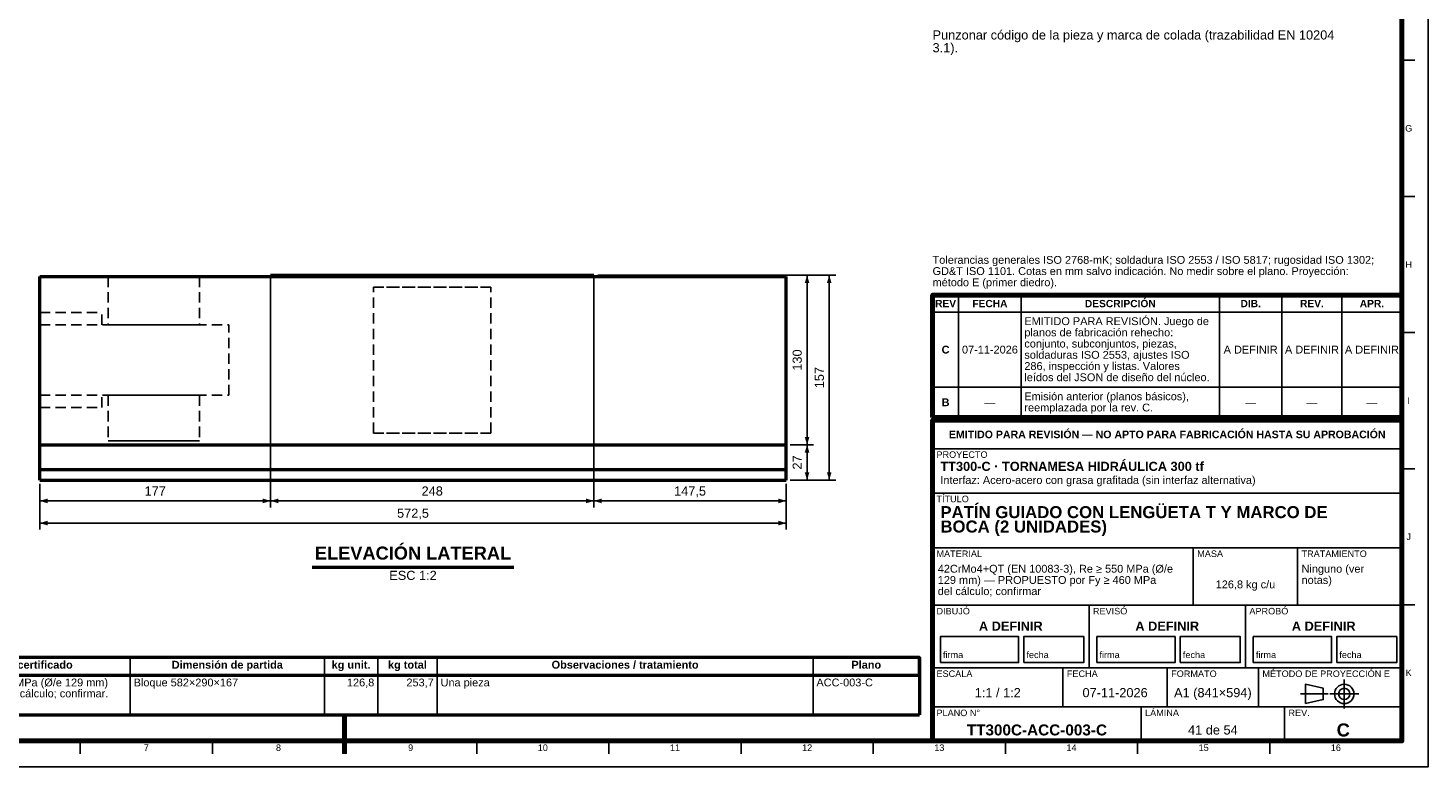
# Model space of a CAD drawing. Header units: millimetres. Extents: x 0 to 841, y 0 to 594.
# Tile 2 of 3: x 304 to 841, y 0 to 283. Entities that reach past the tile are written whole.
import ezdxf
from ezdxf.enums import TextEntityAlignment as Align

# ---------------------------------------------------------------- set-up
doc = ezdxf.new("R2010")
doc.units = ezdxf.units.MM
doc.linetypes.add('EJE', pattern=[31, 20, -4, 3, -4])
doc.linetypes.add('OCULTO', pattern=[6, 4, -2])
for name, color, linetype, lineweight in [('COTA', 7, 'CONTINUOUS', 25), ('EJE', 7, 'EJE', 25), ('FINA', 7, 'CONTINUOUS', 25), ('MARCO', 7, 'CONTINUOUS', 70), ('OCU', 7, 'OCULTO', 25), ('TXT', 7, 'CONTINUOUS', 25), ('VIS', 7, 'CONTINUOUS', 50)]:
    doc.layers.add(name, color=color, linetype=linetype, lineweight=lineweight)
doc.styles.add('STD', font='LiberationSans-Regular.ttf')
doc.styles.add('STDB', font='LiberationSans-Bold.ttf')

msp = doc.modelspace()

# ---------------------------------------------------------------- linework, layer by layer
at = {"layer": 'COTA'}
for p, q in [((522.62, 188.5), (605.38, 188.5)), ((522.62, 188.5), (613.88, 188.5)), ((602.88, 123.5), (602.88, 188.5)), ((611.38, 110), (611.38, 188.5)), ((397.12, 186.5), (397.12, 99.5)), ((397.12, 186.5), (397.12, 99.5)), ((521.12, 186.5), (521.12, 99.5)), ((521.12, 186.5), (521.12, 99.5)), ((596.38, 123.5), (605.38, 123.5)), ((596.38, 123.5), (605.38, 123.5)), ((602.88, 110), (602.88, 123.5)), ((308.62, 108.5), (308.62, 99.5)), ((308.62, 108.5), (308.62, 91)), ((594.88, 108.5), (594.88, 99.5)), ((594.88, 108.5), (594.88, 91)), ((596.38, 110), (605.38, 110)), ((596.38, 110), (613.88, 110)), ((308.62, 102), (397.12, 102)), ((397.12, 102), (521.12, 102)), ((521.12, 102), (594.88, 102)), ((308.62, 93.5), (594.88, 93.5))]:
    msp.add_line(p, q, dxfattribs=at)
for points in [[(602.88, 188.5), (601.98, 185.5), (603.77, 185.5)], [(611.38, 188.5), (610.48, 185.5), (612.27, 185.5)], [(602.88, 123.5), (603.77, 126.5), (601.98, 126.5)], [(602.88, 123.5), (601.98, 120.5), (603.77, 120.5)], [(602.88, 110), (603.77, 113), (601.98, 113)], [(611.38, 110), (612.27, 113), (610.48, 113)], [(308.62, 102), (311.62, 101.1), (311.62, 102.9)], [(397.12, 102), (394.12, 102.9), (394.12, 101.1)], [(397.12, 102), (400.12, 101.1), (400.12, 102.9)], [(521.12, 102), (518.12, 102.9), (518.12, 101.1)], [(521.12, 102), (524.12, 101.1), (524.12, 102.9)], [(594.88, 102), (591.88, 102.9), (591.88, 101.1)], [(308.62, 93.5), (311.62, 92.6), (311.62, 94.4)], [(594.88, 93.5), (591.88, 94.4), (591.88, 92.6)]]:
    msp.add_solid(points, dxfattribs=at)
at = {"layer": 'EJE'}
for p, q in [((808.88, 22.42), (808.88, 33.58)), ((792.14, 28), (802.68, 28)), ((803.3, 28), (814.46, 28))]:
    msp.add_line(p, q, dxfattribs=at)
at = {"layer": 'FINA'}
for p, q in [((831, 270.91), (836, 270.91)), ((831, 218.73), (836, 218.73)), ((661, 134), (661, 180.9)), ((685, 134), (685, 180.9)), ((761, 134), (761, 180.9)), ((785, 134), (785, 180.9)), ((808, 134), (808, 180.9)), ((651, 174.4), (831, 174.4)), ((831, 166.55), (836, 166.55)), ((651, 145.6), (831, 145.6)), ((651, 134), (831, 134)), ((651, 133), (831, 133)), ((651, 122), (831, 122)), ((831, 114.36), (836, 114.36)), ((651, 105), (831, 105)), ((651, 84), (831, 84)), ((751, 62), (751, 84)), ((791, 62), (791, 84)), ((651, 62), (831, 62)), ((711, 38), (711, 62)), ((771, 38), (771, 62)), ((831, 62.18), (836, 62.18)), ((343.31, 42), (343.31, 20)), ((417.78, 42), (417.78, 20)), ((438.2, 42), (438.2, 20)), ((461.02, 42), (461.02, 20)), ((605.16, 42), (605.16, 20)), ((651, 38), (831, 38)), ((701, 23), (701, 38)), ((741, 23), (741, 38)), ((776, 23), (776, 38)), ((25, 35.2), (646, 35.2)), ((651, 23), (831, 23)), ((731, 10), (731, 23)), ((786, 10), (786, 23)), ((324.12, 10), (324.12, 5)), ((374.81, 10), (374.81, 5)), ((425.5, 10), (425.5, 5)), ((476.19, 10), (476.19, 5)), ((526.88, 10), (526.88, 5)), ((577.56, 10), (577.56, 5)), ((628.25, 10), (628.25, 5)), ((678.94, 10), (678.94, 5)), ((729.62, 10), (729.62, 5)), ((780.31, 10), (780.31, 5))]:
    msp.add_line(p, q, dxfattribs=at)
for points in [[(0, 0), (841, 0), (841, 594), (0, 594)], [(654, 40), (684, 40), (684, 50), (654, 50)], [(686, 40), (709, 40), (709, 50), (686, 50)], [(714, 40), (744, 40), (744, 50), (714, 50)], [(746, 40), (769, 40), (769, 50), (746, 50)], [(774, 40), (804, 40), (804, 50), (774, 50)], [(806, 40), (829, 40), (829, 50), (806, 50)], [(794, 24.28), (800.82, 25.83), (800.82, 30.17), (794, 31.72)]]:
    msp.add_lwpolyline(points, close=True, dxfattribs=at)
for radius in [3.72, 2.17]:
    msp.add_circle((808.88, 28), radius, dxfattribs=at)
at = {"layer": 'MARCO'}
msp.add_line((425.5, 5), (425.5, 20), dxfattribs=at)
for points in [[(20, 10), (831, 10), (831, 584), (20, 584)], [(651, 134), (831, 134), (831, 180.9), (651, 180.9)], [(651, 10), (831, 10), (831, 133), (651, 133)]]:
    msp.add_lwpolyline(points, close=True, dxfattribs=at)
at = {"layer": 'OCU'}
for points in [[(308.62, 123.5), (308.62, 188)], [(308.62, 188), (397.12, 188)], [(352.38, 188), (352.07, 188), (351.77, 188), (351.47, 188), (351.17, 188), (350.87, 188), (350.56, 188), (350.26, 188), (349.96, 188), (349.66, 188), (349.36, 188), (349.06, 188), (348.75, 188), (348.45, 188), (348.15, 188), (347.85, 188), (347.55, 188), (347.25, 188), (346.94, 188), (346.64, 188), (346.34, 188), (346.04, 188), (345.74, 188), (345.44, 188), (345.13, 188), (344.83, 188), (344.53, 188), (344.23, 188), (343.93, 188), (343.62, 188), (343.32, 188), (343.02, 188), (342.72, 188), (342.42, 188), (342.12, 188), (341.81, 188), (341.51, 188), (341.21, 188), (340.91, 188), (340.61, 188), (340.31, 188), (340, 188), (339.7, 188), (339.4, 188), (339.1, 188), (338.8, 188), (338.5, 188), (338.19, 188), (337.89, 188), (337.59, 188), (337.29, 188), (336.99, 188), (336.69, 188), (336.38, 188), (336.08, 188), (335.78, 188), (335.48, 188), (335.18, 188), (334.88, 188)], [(334.88, 188), (335.18, 188), (335.48, 188), (335.78, 188), (336.08, 188), (336.38, 188), (336.69, 188), (336.99, 188), (337.29, 188), (337.59, 188), (337.89, 188), (338.19, 188), (338.5, 188), (338.8, 188), (339.1, 188), (339.4, 188), (339.7, 188), (340, 188), (340.31, 188), (340.61, 188), (340.91, 188), (341.21, 188), (341.51, 188), (341.81, 188), (342.12, 188), (342.42, 188), (342.72, 188), (343.02, 188), (343.32, 188), (343.62, 188), (343.93, 188), (344.23, 188), (344.53, 188), (344.83, 188), (345.13, 188), (345.44, 188), (345.74, 188), (346.04, 188), (346.34, 188), (346.64, 188), (346.94, 188), (347.25, 188), (347.55, 188), (347.85, 188), (348.15, 188), (348.45, 188), (348.75, 188), (349.06, 188), (349.36, 188), (349.66, 188), (349.96, 188), (350.26, 188), (350.56, 188), (350.87, 188), (351.17, 188), (351.47, 188), (351.77, 188), (352.07, 188), (352.38, 188), (352.68, 188), (352.98, 188), (353.28, 188), (353.58, 188), (353.88, 188), (354.19, 188), (354.49, 188), (354.79, 188), (355.09, 188), (355.39, 188), (355.69, 188), (356, 188), (356.3, 188), (356.6, 188), (356.9, 188), (357.2, 188), (357.5, 188), (357.81, 188), (358.11, 188), (358.41, 188), (358.71, 188), (359.01, 188), (359.31, 188), (359.62, 188), (359.92, 188), (360.22, 188), (360.52, 188), (360.82, 188), (361.12, 188), (361.43, 188), (361.73, 188), (362.03, 188), (362.33, 188), (362.63, 188), (362.94, 188), (363.24, 188), (363.54, 188), (363.84, 188), (364.14, 188), (364.44, 188), (364.75, 188), (365.05, 188), (365.35, 188), (365.65, 188), (365.95, 188), (366.25, 188), (366.56, 188), (366.86, 188), (367.16, 188), (367.46, 188), (367.76, 188), (368.06, 188), (368.37, 188), (368.67, 188), (368.97, 188), (369.27, 188), (369.57, 188), (369.88, 188)], [(334.88, 188), (334.88, 169.5)], [(369.88, 188), (369.57, 188), (369.27, 188), (368.97, 188), (368.67, 188), (368.37, 188), (368.06, 188), (367.76, 188), (367.46, 188), (367.16, 188), (366.86, 188), (366.56, 188), (366.25, 188), (365.95, 188), (365.65, 188), (365.35, 188), (365.05, 188), (364.75, 188), (364.44, 188), (364.14, 188), (363.84, 188), (363.54, 188), (363.24, 188), (362.94, 188), (362.63, 188), (362.33, 188), (362.03, 188), (361.73, 188), (361.43, 188), (361.12, 188), (360.82, 188), (360.52, 188), (360.22, 188), (359.92, 188), (359.62, 188), (359.31, 188), (359.01, 188), (358.71, 188), (358.41, 188), (358.11, 188), (357.81, 188), (357.5, 188), (357.2, 188), (356.9, 188), (356.6, 188), (356.3, 188), (356, 188), (355.69, 188), (355.39, 188), (355.09, 188), (354.79, 188), (354.49, 188), (354.19, 188), (353.88, 188), (353.58, 188), (353.28, 188), (352.98, 188), (352.68, 188), (352.38, 188)], [(369.88, 188), (369.88, 169.5)], [(397.12, 123.5), (397.12, 188.5)], [(397.12, 188.5), (521.12, 188.5)], [(397.12, 123.5), (397.12, 188)], [(397.12, 188), (521.12, 188)], [(521.12, 123.5), (521.12, 188.5)], [(521.12, 188), (594.88, 188)], [(521.12, 123.5), (521.12, 188)], [(594.88, 123.5), (594.88, 188)], [(481.62, 184), (436.62, 184)], [(436.62, 128), (436.62, 184)], [(436.62, 184), (481.62, 184)], [(436.62, 128), (436.62, 184)], [(481.62, 128), (481.62, 184)], [(481.62, 128), (481.62, 184)], [(308.62, 174.25), (308.62, 169.5)], [(308.62, 174.25), (308.62, 169.5)], [(308.62, 174.25), (332.38, 174.25)], [(308.62, 174.25), (332.38, 174.25)], [(332.38, 169.5), (332.38, 174.25)], [(332.38, 169.5), (332.38, 174.25)], [(308.62, 169.5), (308.62, 142.5)], [(308.62, 169.5), (308.62, 142.5)], [(308.62, 169.5), (381.12, 169.5)], [(308.62, 169.5), (381.12, 169.5)], [(308.62, 169.5), (332.38, 169.5)], [(308.62, 169.5), (332.38, 169.5)], [(352.38, 169.5), (352.07, 169.5), (351.77, 169.5), (351.47, 169.5), (351.17, 169.5), (350.87, 169.5), (350.56, 169.5), (350.26, 169.5), (349.96, 169.5), (349.66, 169.5), (349.36, 169.5), (349.06, 169.5), (348.75, 169.5), (348.45, 169.5), (348.15, 169.5), (347.85, 169.5), (347.55, 169.5), (347.25, 169.5), (346.94, 169.5), (346.64, 169.5), (346.34, 169.5), (346.04, 169.5), (345.74, 169.5), (345.44, 169.5), (345.13, 169.5), (344.83, 169.5), (344.53, 169.5), (344.23, 169.5), (343.93, 169.5), (343.62, 169.5), (343.32, 169.5), (343.02, 169.5), (342.72, 169.5), (342.42, 169.5), (342.12, 169.5), (341.81, 169.5), (341.51, 169.5), (341.21, 169.5), (340.91, 169.5), (340.61, 169.5), (340.31, 169.5), (340, 169.5), (339.7, 169.5), (339.4, 169.5), (339.1, 169.5), (338.8, 169.5), (338.5, 169.5), (338.19, 169.5), (337.89, 169.5), (337.59, 169.5), (337.29, 169.5), (336.99, 169.5), (336.69, 169.5), (336.38, 169.5), (336.08, 169.5), (335.78, 169.5), (335.48, 169.5), (335.18, 169.5), (334.88, 169.5)], [(334.88, 169.5), (335.18, 169.5), (335.48, 169.5), (335.78, 169.5), (336.08, 169.5), (336.38, 169.5), (336.69, 169.5), (336.99, 169.5), (337.29, 169.5), (337.59, 169.5), (337.89, 169.5), (338.19, 169.5), (338.5, 169.5), (338.8, 169.5), (339.1, 169.5), (339.4, 169.5), (339.7, 169.5), (340, 169.5), (340.31, 169.5), (340.61, 169.5), (340.91, 169.5), (341.21, 169.5), (341.51, 169.5), (341.81, 169.5), (342.12, 169.5), (342.42, 169.5), (342.72, 169.5), (343.02, 169.5), (343.32, 169.5), (343.62, 169.5), (343.93, 169.5), (344.23, 169.5), (344.53, 169.5), (344.83, 169.5), (345.13, 169.5), (345.44, 169.5), (345.74, 169.5), (346.04, 169.5), (346.34, 169.5), (346.64, 169.5), (346.94, 169.5), (347.25, 169.5), (347.55, 169.5), (347.85, 169.5), (348.15, 169.5), (348.45, 169.5), (348.75, 169.5), (349.06, 169.5), (349.36, 169.5), (349.66, 169.5), (349.96, 169.5), (350.26, 169.5), (350.56, 169.5), (350.87, 169.5), (351.17, 169.5), (351.47, 169.5), (351.77, 169.5), (352.07, 169.5), (352.38, 169.5), (352.68, 169.5), (352.98, 169.5), (353.28, 169.5), (353.58, 169.5), (353.88, 169.5), (354.19, 169.5), (354.49, 169.5), (354.79, 169.5), (355.09, 169.5), (355.39, 169.5), (355.69, 169.5), (356, 169.5), (356.3, 169.5), (356.6, 169.5), (356.9, 169.5), (357.2, 169.5), (357.5, 169.5), (357.81, 169.5), (358.11, 169.5), (358.41, 169.5), (358.71, 169.5), (359.01, 169.5), (359.31, 169.5), (359.62, 169.5), (359.92, 169.5), (360.22, 169.5), (360.52, 169.5), (360.82, 169.5), (361.12, 169.5), (361.43, 169.5), (361.73, 169.5), (362.03, 169.5), (362.33, 169.5), (362.63, 169.5), (362.94, 169.5), (363.24, 169.5), (363.54, 169.5), (363.84, 169.5), (364.14, 169.5), (364.44, 169.5), (364.75, 169.5), (365.05, 169.5), (365.35, 169.5), (365.65, 169.5), (365.95, 169.5), (366.25, 169.5), (366.56, 169.5), (366.86, 169.5), (367.16, 169.5), (367.46, 169.5), (367.76, 169.5), (368.06, 169.5), (368.37, 169.5), (368.67, 169.5), (368.97, 169.5), (369.27, 169.5), (369.57, 169.5), (369.88, 169.5)], [(369.88, 169.5), (369.57, 169.5), (369.27, 169.5), (368.97, 169.5), (368.67, 169.5), (368.37, 169.5), (368.06, 169.5), (367.76, 169.5), (367.46, 169.5), (367.16, 169.5), (366.86, 169.5), (366.56, 169.5), (366.25, 169.5), (365.95, 169.5), (365.65, 169.5), (365.35, 169.5), (365.05, 169.5), (364.75, 169.5), (364.44, 169.5), (364.14, 169.5), (363.84, 169.5), (363.54, 169.5), (363.24, 169.5), (362.94, 169.5), (362.63, 169.5), (362.33, 169.5), (362.03, 169.5), (361.73, 169.5), (361.43, 169.5), (361.12, 169.5), (360.82, 169.5), (360.52, 169.5), (360.22, 169.5), (359.92, 169.5), (359.62, 169.5), (359.31, 169.5), (359.01, 169.5), (358.71, 169.5), (358.41, 169.5), (358.11, 169.5), (357.81, 169.5), (357.5, 169.5), (357.2, 169.5), (356.9, 169.5), (356.6, 169.5), (356.3, 169.5), (356, 169.5), (355.69, 169.5), (355.39, 169.5), (355.09, 169.5), (354.79, 169.5), (354.49, 169.5), (354.19, 169.5), (353.88, 169.5), (353.58, 169.5), (353.28, 169.5), (352.98, 169.5), (352.68, 169.5), (352.38, 169.5)], [(381.12, 142.5), (381.12, 169.5)], [(381.12, 142.5), (381.12, 169.5)], [(308.62, 142.5), (308.62, 137.75)], [(308.62, 142.5), (308.62, 137.75)], [(308.62, 142.5), (381.12, 142.5)], [(308.62, 142.5), (381.12, 142.5)], [(308.62, 142.5), (332.38, 142.5)], [(308.62, 142.5), (332.38, 142.5)], [(332.38, 137.75), (332.38, 142.5)], [(332.38, 137.75), (332.38, 142.5)], [(352.38, 142.5), (352.07, 142.5), (351.77, 142.5), (351.47, 142.5), (351.17, 142.5), (350.87, 142.5), (350.56, 142.5), (350.26, 142.5), (349.96, 142.5), (349.66, 142.5), (349.36, 142.5), (349.06, 142.5), (348.75, 142.5), (348.45, 142.5), (348.15, 142.5), (347.85, 142.5), (347.55, 142.5), (347.25, 142.5), (346.94, 142.5), (346.64, 142.5), (346.34, 142.5), (346.04, 142.5), (345.74, 142.5), (345.44, 142.5), (345.13, 142.5), (344.83, 142.5), (344.53, 142.5), (344.23, 142.5), (343.93, 142.5), (343.62, 142.5), (343.32, 142.5), (343.02, 142.5), (342.72, 142.5), (342.42, 142.5), (342.12, 142.5), (341.81, 142.5), (341.51, 142.5), (341.21, 142.5), (340.91, 142.5), (340.61, 142.5), (340.31, 142.5), (340, 142.5), (339.7, 142.5), (339.4, 142.5), (339.1, 142.5), (338.8, 142.5), (338.5, 142.5), (338.19, 142.5), (337.89, 142.5), (337.59, 142.5), (337.29, 142.5), (336.99, 142.5), (336.69, 142.5), (336.38, 142.5), (336.08, 142.5), (335.78, 142.5), (335.48, 142.5), (335.18, 142.5), (334.88, 142.5)], [(334.88, 142.5), (335.18, 142.5), (335.48, 142.5), (335.78, 142.5), (336.08, 142.5), (336.38, 142.5), (336.69, 142.5), (336.99, 142.5), (337.29, 142.5), (337.59, 142.5), (337.89, 142.5), (338.19, 142.5), (338.5, 142.5), (338.8, 142.5), (339.1, 142.5), (339.4, 142.5), (339.7, 142.5), (340, 142.5), (340.31, 142.5), (340.61, 142.5), (340.91, 142.5), (341.21, 142.5), (341.51, 142.5), (341.81, 142.5), (342.12, 142.5), (342.42, 142.5), (342.72, 142.5), (343.02, 142.5), (343.32, 142.5), (343.62, 142.5), (343.93, 142.5), (344.23, 142.5), (344.53, 142.5), (344.83, 142.5), (345.13, 142.5), (345.44, 142.5), (345.74, 142.5), (346.04, 142.5), (346.34, 142.5), (346.64, 142.5), (346.94, 142.5), (347.25, 142.5), (347.55, 142.5), (347.85, 142.5), (348.15, 142.5), (348.45, 142.5), (348.75, 142.5), (349.06, 142.5), (349.36, 142.5), (349.66, 142.5), (349.96, 142.5), (350.26, 142.5), (350.56, 142.5), (350.87, 142.5), (351.17, 142.5), (351.47, 142.5), (351.77, 142.5), (352.07, 142.5), (352.38, 142.5), (352.68, 142.5), (352.98, 142.5), (353.28, 142.5), (353.58, 142.5), (353.88, 142.5), (354.19, 142.5), (354.49, 142.5), (354.79, 142.5), (355.09, 142.5), (355.39, 142.5), (355.69, 142.5), (356, 142.5), (356.3, 142.5), (356.6, 142.5), (356.9, 142.5), (357.2, 142.5), (357.5, 142.5), (357.81, 142.5), (358.11, 142.5), (358.41, 142.5), (358.71, 142.5), (359.01, 142.5), (359.31, 142.5), (359.62, 142.5), (359.92, 142.5), (360.22, 142.5), (360.52, 142.5), (360.82, 142.5), (361.12, 142.5), (361.43, 142.5), (361.73, 142.5), (362.03, 142.5), (362.33, 142.5), (362.63, 142.5), (362.94, 142.5), (363.24, 142.5), (363.54, 142.5), (363.84, 142.5), (364.14, 142.5), (364.44, 142.5), (364.75, 142.5), (365.05, 142.5), (365.35, 142.5), (365.65, 142.5), (365.95, 142.5), (366.25, 142.5), (366.56, 142.5), (366.86, 142.5), (367.16, 142.5), (367.46, 142.5), (367.76, 142.5), (368.06, 142.5), (368.37, 142.5), (368.67, 142.5), (368.97, 142.5), (369.27, 142.5), (369.57, 142.5), (369.88, 142.5)], [(334.88, 142.5), (334.88, 125)], [(369.88, 142.5), (369.57, 142.5), (369.27, 142.5), (368.97, 142.5), (368.67, 142.5), (368.37, 142.5), (368.06, 142.5), (367.76, 142.5), (367.46, 142.5), (367.16, 142.5), (366.86, 142.5), (366.56, 142.5), (366.25, 142.5), (365.95, 142.5), (365.65, 142.5), (365.35, 142.5), (365.05, 142.5), (364.75, 142.5), (364.44, 142.5), (364.14, 142.5), (363.84, 142.5), (363.54, 142.5), (363.24, 142.5), (362.94, 142.5), (362.63, 142.5), (362.33, 142.5), (362.03, 142.5), (361.73, 142.5), (361.43, 142.5), (361.12, 142.5), (360.82, 142.5), (360.52, 142.5), (360.22, 142.5), (359.92, 142.5), (359.62, 142.5), (359.31, 142.5), (359.01, 142.5), (358.71, 142.5), (358.41, 142.5), (358.11, 142.5), (357.81, 142.5), (357.5, 142.5), (357.2, 142.5), (356.9, 142.5), (356.6, 142.5), (356.3, 142.5), (356, 142.5), (355.69, 142.5), (355.39, 142.5), (355.09, 142.5), (354.79, 142.5), (354.49, 142.5), (354.19, 142.5), (353.88, 142.5), (353.58, 142.5), (353.28, 142.5), (352.98, 142.5), (352.68, 142.5), (352.38, 142.5)], [(369.88, 142.5), (369.88, 125)], [(308.62, 137.75), (332.38, 137.75)], [(308.62, 137.75), (332.38, 137.75)], [(308.62, 114), (308.62, 123.5)], [(308.62, 123.5), (594.88, 123.5)], [(308.62, 123.5), (594.88, 123.5)], [(308.62, 123.5), (397.12, 123.5)], [(369.88, 125), (369.57, 125), (369.27, 125), (368.97, 125), (368.67, 125), (368.37, 125), (368.06, 125), (367.76, 125), (367.46, 125), (367.16, 125), (366.86, 125), (366.56, 125), (366.25, 125), (365.95, 125), (365.65, 125), (365.35, 125), (365.05, 125), (364.75, 125), (364.44, 125), (364.14, 125), (363.84, 125), (363.54, 125), (363.24, 125), (362.94, 125), (362.63, 125), (362.33, 125), (362.03, 125), (361.73, 125), (361.43, 125), (361.12, 125), (360.82, 125), (360.52, 125), (360.22, 125), (359.92, 125), (359.62, 125), (359.31, 125), (359.01, 125), (358.71, 125), (358.41, 125), (358.11, 125), (357.81, 125), (357.5, 125), (357.2, 125), (356.9, 125), (356.6, 125), (356.3, 125), (356, 125), (355.69, 125), (355.39, 125), (355.09, 125), (354.79, 125), (354.49, 125), (354.19, 125), (353.88, 125), (353.58, 125), (353.28, 125), (352.98, 125), (352.68, 125), (352.38, 125), (352.07, 125), (351.77, 125), (351.47, 125), (351.17, 125), (350.87, 125), (350.56, 125), (350.26, 125), (349.96, 125), (349.66, 125), (349.36, 125), (349.06, 125), (348.75, 125), (348.45, 125), (348.15, 125), (347.85, 125), (347.55, 125), (347.25, 125), (346.94, 125), (346.64, 125), (346.34, 125), (346.04, 125), (345.74, 125), (345.44, 125), (345.13, 125), (344.83, 125), (344.53, 125), (344.23, 125), (343.93, 125), (343.62, 125), (343.32, 125), (343.02, 125), (342.72, 125), (342.42, 125), (342.12, 125), (341.81, 125), (341.51, 125), (341.21, 125), (340.91, 125), (340.61, 125), (340.31, 125), (340, 125), (339.7, 125), (339.4, 125), (339.1, 125), (338.8, 125), (338.5, 125), (338.19, 125), (337.89, 125), (337.59, 125), (337.29, 125), (336.99, 125), (336.69, 125), (336.38, 125), (336.08, 125), (335.78, 125), (335.48, 125), (335.18, 125), (334.88, 125)], [(334.88, 125), (335.18, 125), (335.48, 125), (335.78, 125), (336.08, 125), (336.38, 125), (336.69, 125), (336.99, 125), (337.29, 125), (337.59, 125), (337.89, 125), (338.19, 125), (338.5, 125), (338.8, 125), (339.1, 125), (339.4, 125), (339.7, 125), (340, 125), (340.31, 125), (340.61, 125), (340.91, 125), (341.21, 125), (341.51, 125), (341.81, 125), (342.12, 125), (342.42, 125), (342.72, 125), (343.02, 125), (343.32, 125), (343.62, 125), (343.93, 125), (344.23, 125), (344.53, 125), (344.83, 125), (345.13, 125), (345.44, 125), (345.74, 125), (346.04, 125), (346.34, 125), (346.64, 125), (346.94, 125), (347.25, 125), (347.55, 125), (347.85, 125), (348.15, 125), (348.45, 125), (348.75, 125), (349.06, 125), (349.36, 125), (349.66, 125), (349.96, 125), (350.26, 125), (350.56, 125), (350.87, 125), (351.17, 125), (351.47, 125), (351.77, 125), (352.07, 125), (352.38, 125)], [(352.38, 125), (352.68, 125), (352.98, 125), (353.28, 125), (353.58, 125), (353.88, 125), (354.19, 125), (354.49, 125), (354.79, 125), (355.09, 125), (355.39, 125), (355.69, 125), (356, 125), (356.3, 125), (356.6, 125), (356.9, 125), (357.2, 125), (357.5, 125), (357.81, 125), (358.11, 125), (358.41, 125), (358.71, 125), (359.01, 125), (359.31, 125), (359.62, 125), (359.92, 125), (360.22, 125), (360.52, 125), (360.82, 125), (361.12, 125), (361.43, 125), (361.73, 125), (362.03, 125), (362.33, 125), (362.63, 125), (362.94, 125), (363.24, 125), (363.54, 125), (363.84, 125), (364.14, 125), (364.44, 125), (364.75, 125), (365.05, 125), (365.35, 125), (365.65, 125), (365.95, 125), (366.25, 125), (366.56, 125), (366.86, 125), (367.16, 125), (367.46, 125), (367.76, 125), (368.06, 125), (368.37, 125), (368.67, 125), (368.97, 125), (369.27, 125), (369.57, 125), (369.88, 125)], [(397.12, 123.5), (521.12, 123.5)], [(481.62, 128), (436.62, 128)], [(436.62, 128), (481.62, 128)], [(521.12, 123.5), (594.88, 123.5)], [(594.88, 114), (594.88, 123.5)], [(308.62, 110), (308.62, 114)], [(308.62, 114), (594.88, 114)], [(308.62, 114), (594.88, 114)], [(308.62, 114), (594.88, 114)], [(594.88, 110), (594.88, 114)], [(308.62, 110), (594.88, 110)]]:
    msp.add_lwpolyline(points, dxfattribs=at)
at = {"layer": 'VIS'}
for p, q in [((413.12, 76.6), (490.38, 76.6)), ((646, 42), (646, 20)), ((25, 20), (646, 20))]:
    msp.add_line(p, q, dxfattribs=at)
for points in [[(308.62, 123.5), (308.62, 188)], [(308.62, 188), (594.88, 188)], [(397.12, 188), (397.12, 188.5)], [(397.12, 188.5), (521.12, 188.5)], [(521.12, 188), (521.12, 188.5)], [(594.88, 123.5), (594.88, 188)], [(308.62, 114), (308.62, 123.5)], [(308.62, 123.5), (594.88, 123.5)], [(594.88, 114), (594.88, 123.5)], [(308.62, 110), (308.62, 114)], [(308.62, 114), (594.88, 114)], [(594.88, 110), (594.88, 114)], [(308.62, 110), (594.88, 110)]]:
    msp.add_lwpolyline(points, dxfattribs=at)
msp.add_lwpolyline([(25, 35.2), (646, 35.2), (646, 42), (25, 42)], close=True, dxfattribs=at)

# ---------------------------------------------------------------- texts
at = {"layer": 'TXT'}
for s, height, style, p in [('Punzonar código de la pieza y marca de colada (trazabilidad EN 10204', 3.5, 'STD', (651, 282.38)), ('3.1).', 3.5, 'STD', (651, 277.48)), ('EMITIDO PARA REVISIÓN. Juego de', 3, 'STD', (686.2, 172.4)), ('planos de fabricación rehecho:', 3, 'STD', (686.2, 168.1)), ('conjunto, subconjuntos, piezas,', 3, 'STD', (686.2, 163.8)), ('soldaduras ISO 2553, ajustes ISO', 3, 'STD', (686.2, 159.5)), ('286, inspección y listas. Valores', 3, 'STD', (686.2, 155.2)), ('leídos del JSON de diseño del núcleo.', 3, 'STD', (686.2, 150.9)), ('Emisión anterior (planos básicos),', 3, 'STD', (686.2, 143.6)), ('reemplazada por la rev. C.', 3, 'STD', (686.2, 139.3)), ('PROYECTO', 2.5, 'STD', (652.5, 121)), ('TT300-C · TORNAMESA HIDRÁULICA 300 tf', 3.5, 'STDB', (654, 117)), ('Interfaz: Acero-acero con grasa grafitada (sin interfaz alternativa)', 3, 'STD', (654, 111.5)), ('TÍTULO', 2.5, 'STD', (652.5, 104)), ('PATÍN GUIADO CON LENGÜETA T Y MARCO DE', 4.6, 'STDB', (654, 100)), ('BOCA (2 UNIDADES)', 4.6, 'STDB', (654, 94.48)), ('MATERIAL', 2.5, 'STD', (652.5, 83)), ('MASA', 2.5, 'STD', (752.5, 83)), ('TRATAMIENTO', 2.5, 'STD', (792.5, 83)), ('42CrMo4+QT (EN 10083-3), Re ≥ 550 MPa (Ø/e', 3, 'STD', (653, 77.5)), ('Ninguno (ver', 3, 'STD', (792.5, 77.5)), ('129 mm) — PROPUESTO por Fy ≥ 460 MPa', 3, 'STD', (653, 73.2)), ('notas)', 3, 'STD', (792.5, 73.2)), ('del cálculo; confirmar', 3, 'STD', (653, 68.9)), ('DIBUJÓ', 2.5, 'STD', (652.5, 61)), ('REVISÓ', 2.5, 'STD', (712.5, 61)), ('APROBÓ', 2.5, 'STD', (772.5, 61)), ('MÉTODO DE PROYECCIÓN E', 2.5, 'STD', (777.5, 37)), ('ESCALA', 2.5, 'STD', (652.5, 37)), ('FECHA', 2.5, 'STD', (702.5, 37)), ('FORMATO', 2.5, 'STD', (742.5, 37)), ('PLANO N°', 2.5, 'STD', (652.5, 22)), ('LÁMINA', 2.5, 'STD', (732.5, 22)), ('REV.', 2.5, 'STD', (787.5, 22))]:
    msp.add_text(s, height=height, dxfattribs=dict(at, style=style)).set_placement(p, align=Align.TOP_LEFT)
for s, height, style, p in [('G', 2.5, 'STD', (833.6, 244.82)), ('H', 2.5, 'STD', (833.6, 192.64)), ('REV', 2.8, 'STDB', (656, 177.65)), ('FECHA', 2.8, 'STDB', (673, 177.65)), ('DESCRIPCIÓN', 2.8, 'STDB', (723, 177.65)), ('DIB.', 2.8, 'STDB', (773, 177.65)), ('REV.', 2.8, 'STDB', (796.5, 177.65)), ('APR.', 2.8, 'STDB', (819.5, 177.65)), ('C', 3, 'STDB', (656, 160)), ('07-11-2026', 3, 'STD', (673, 160)), ('A DEFINIR', 3, 'STD', (773, 160)), ('A DEFINIR', 3, 'STD', (796.5, 160)), ('A DEFINIR', 3, 'STD', (819.5, 160)), ('B', 3, 'STDB', (656, 139.8)), ('I', 2.5, 'STD', (833.6, 140.45)), ('—', 3, 'STD', (673, 139.8)), ('—', 3, 'STD', (773, 139.8)), ('—', 3, 'STD', (796.5, 139.8)), ('—', 3, 'STD', (819.5, 139.8)), ('EMITIDO PARA REVISIÓN — NO APTO PARA FABRICACIÓN HASTA SU APROBACIÓN', 2.9, 'STDB', (741, 127.5)), ('J', 2.5, 'STD', (833.6, 88.27)), ('126,8 kg c/u', 3, 'STD', (771, 70)), ('A DEFINIR', 3.5, 'STDB', (681, 54)), ('A DEFINIR', 3.5, 'STDB', (741, 54)), ('A DEFINIR', 3.5, 'STDB', (801, 54)), ('Material (norma y grado) / certificado', 3, 'STDB', (284.45, 39.2)), ('Dimensión de partida', 3, 'STDB', (380.54, 39.2)), ('kg unit.', 3, 'STDB', (427.99, 39.2)), ('kg total', 3, 'STDB', (449.61, 39.2)), ('Observaciones / tratamiento', 3, 'STDB', (533.09, 39.2)), ('Plano', 3, 'STDB', (625.58, 39.2)), ('K', 2.5, 'STD', (833.6, 36.09)), ('1:1 / 1:2', 3.5, 'STD', (676, 28.5)), ('07-11-2026', 3.5, 'STD', (721, 28.5)), ('A1 (841×594)', 3.5, 'STD', (758.5, 28.5)), ('TT300C-ACC-003-C', 4.2, 'STDB', (691, 14.2)), ('41 de 54', 3.5, 'STD', (758.5, 14.2)), ('C', 5, 'STDB', (808.5, 14.2)), ('7', 2.5, 'STD', (349.47, 7.4)), ('8', 2.5, 'STD', (400.16, 7.4)), ('9', 2.5, 'STD', (450.84, 7.4)), ('10', 2.5, 'STD', (501.53, 7.4)), ('11', 2.5, 'STD', (552.22, 7.4)), ('12', 2.5, 'STD', (602.91, 7.4)), ('13', 2.5, 'STD', (653.59, 7.4)), ('14', 2.5, 'STD', (704.28, 7.4)), ('15', 2.5, 'STD', (754.97, 7.4)), ('16', 2.5, 'STD', (805.66, 7.4))]:
    msp.add_text(s, height=height, dxfattribs=dict(at, style=style)).set_placement(p, align=Align.MIDDLE_CENTER)
at = {"layer": 'TXT', "style": 'STD'}
for s, height, p in [('Tolerancias generales ISO 2768-mK; soldadura ISO 2553 / ISO 5817; rugosidad ISO 1302;', 3, (651, 192)), ('GD&T ISO 1101. Cotas en mm salvo indicación. No medir sobre el plano. Proyección:', 3, (651, 187.7)), ('método E (primer diedro).', 3, (651, 183.4)), ('firma', 2.5, (655, 41)), ('fecha', 2.5, (687, 41)), ('firma', 2.5, (715, 41)), ('fecha', 2.5, (747, 41)), ('firma', 2.5, (775, 41)), ('fecha', 2.5, (807, 41))]:
    msp.add_text(s, height=height, dxfattribs=at).set_placement(p, align=Align.BOTTOM_LEFT)
for s, p in [('130', (601.88, 156)), ('157', (610.38, 149.25)), ('27', (601.88, 116.75))]:
    msp.add_text(s, height=3.5, rotation=90, dxfattribs=at).set_placement(p, align=Align.BOTTOM_CENTER)
at = {"layer": 'TXT'}
for s, height, style, p in [('177', 3.5, 'STD', (352.88, 103)), ('248', 3.5, 'STD', (459.12, 103)), ('147,5', 3.5, 'STD', (558, 103)), ('572,5', 3.5, 'STD', (451.75, 94.5)), ('ELEVACIÓN LATERAL', 5, 'STDB', (451.75, 78))]:
    msp.add_text(s, height=height, dxfattribs=dict(at, style=style)).set_placement(p, align=Align.BOTTOM_CENTER)
at = {"layer": 'TXT', "style": 'STD'}
msp.add_text('ESC 1:2', height=3.5, dxfattribs=at).set_placement((451.75, 75.2), align=Align.TOP_CENTER)
for s, p in [('42CrMo4+QT (EN 10083-3), Re ≥ 550 MPa (Ø/e 129 mm)', (226.89, 32.4)), ('Bloque 582×290×167', (344.61, 32.4)), ('Una pieza', (462.32, 32.4)), ('ACC-003-C', (606.46, 32.4)), ('— PROPUESTO por Fy ≥ 460 MPa del cálculo; confirmar.', (226.89, 28.2))]:
    msp.add_text(s, height=3, dxfattribs=at).set_placement(p, align=Align.MIDDLE_LEFT)
for s, p in [('126,8', (436.9, 32.4)), ('253,7', (459.72, 32.4))]:
    msp.add_text(s, height=3, dxfattribs=at).set_placement(p, align=Align.MIDDLE_RIGHT)

doc.saveas('drawing.dxf')
